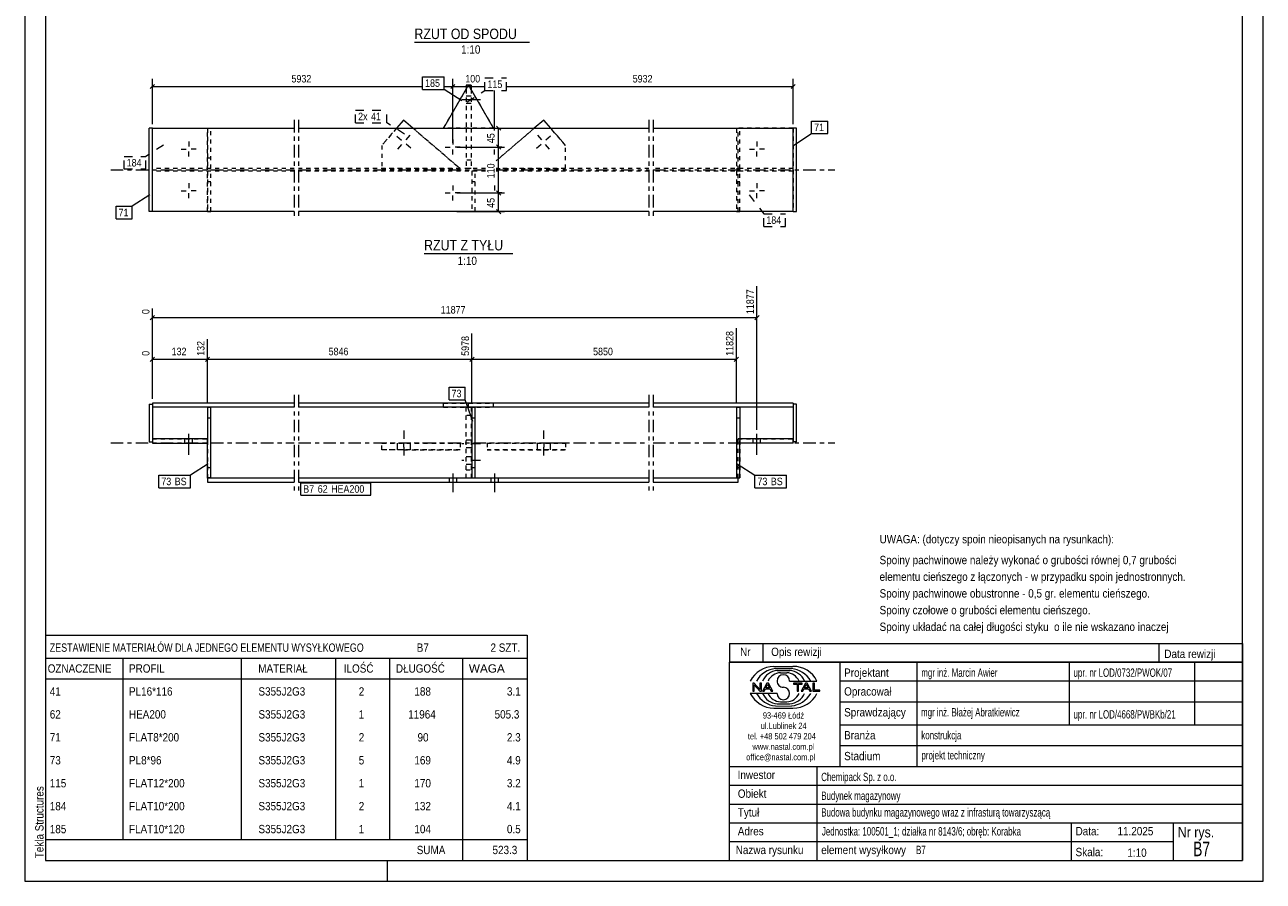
# Model space of a CAD drawing. Header units: millimetres. Extents: x 0 to 297, y 0 to 420.
# Tile 1 of 2: x 0 to 297, y 0 to 205. Entities that reach past the tile are written whole.
import ezdxf

# ---------------------------------------------------------------- set-up
doc = ezdxf.new("R2010")
doc.units = ezdxf.units.MM
for name, pattern in [('XKITLINE00', [0]), ('XKITLINE01', [4, 1, -1, 1, -1]), ('XKITLINE02', [4, 2, -2]), ('XKITLINE03', [6, 3, -1, 1, -1])]:
    doc.linetypes.add(name, pattern=pattern)
for name, color, linetype, lineweight in [('Arkusz rysunku', 3, 'Continuous', 0), ('Element', 2, 'Continuous', 0), ('Inny typ obiektu', 7, 'Continuous', 0), ('Wymiar', 4, 'Continuous', 0), ('Znak elementu', 2, 'Continuous', 0), ('Śruba', 3, 'Continuous', 0)]:
    doc.layers.add(name, color=color, linetype=linetype, lineweight=lineweight)
doc.styles.add('ARIAL', font='ARIAL.TTF')

msp = doc.modelspace()

# ---------------------------------------------------------------- linework, layer by layer
at = {"layer": 'Arkusz rysunku', "linetype": 'XKITLINE00', "lineweight": 0}
for p, q in [((0, 420), (0, 0)), ((297, 0), (297, 420)), ((5, 415), (5, 5)), ((292, 5), (292, 415)), ((5, 5), (292, 5)), ((87, 0), (87, 5)), ((0, 0), (297, 0))]:
    msp.add_line(p, q, dxfattribs=at)
at = {"layer": 'Element', "linetype": 'XKITLINE00', "lineweight": 0}
for p, q in [((106.44, 190.89), (100.44, 180.52)), ((105.84, 190.84), (105.84, 189.86)), ((106.41, 190.84), (105.84, 190.84)), ((112.44, 180.52), (106.44, 190.89)), ((107.04, 190.84), (106.47, 190.84)), ((107.04, 190.84), (107.04, 189.86)), ((90.82, 182.47), (89.15, 180.52)), ((93.1, 180.52), (90.82, 182.47)), ((90.82, 182.47), (90.82, 182.47)), ((124.47, 182.47), (122.19, 180.52)), ((126.14, 180.52), (124.47, 182.47)), ((124.47, 182.47), (124.47, 182.47)), ((30.62, 180.52), (29.82, 180.52)), ((29.82, 160.52), (29.82, 180.52)), ((30.62, 160.52), (30.62, 180.52)), ((30.62, 180.52), (64.62, 180.52)), ((65.62, 180.52), (149.67, 180.52)), ((100.44, 180.52), (100.45, 180.52)), ((100.44, 180.52), (100.44, 180.52)), ((100.44, 180.52), (112.44, 180.52)), ((105.84, 180.52), (105.84, 180.52)), ((107.04, 180.52), (107.04, 180.52)), ((112.44, 180.52), (112.44, 180.52)), ((112.44, 180.52), (112.44, 180.52)), ((150.67, 180.52), (184.27, 180.52)), ((184.27, 160.52), (184.27, 180.52)), ((185.07, 180.52), (184.27, 180.52)), ((185.07, 160.52), (185.07, 180.52)), ((30.62, 160.52), (29.82, 160.52)), ((64.62, 160.52), (30.62, 160.52)), ((43.82, 160.52), (30.62, 160.52)), ((149.67, 160.52), (65.62, 160.52)), ((184.27, 160.52), (150.67, 160.52)), ((184.27, 160.52), (171.07, 160.52)), ((184.27, 160.52), (185.07, 160.52)), ((29.82, 114.33), (30.62, 114.33)), ((29.82, 114.33), (29.82, 105.33)), ((30.62, 114.63), (30.62, 113.63)), ((64.62, 114.63), (30.62, 114.63)), ((30.62, 114.33), (30.62, 105.33)), ((64.62, 113.63), (30.62, 113.63)), ((43.82, 113.58), (43.82, 106.03)), ((44.62, 113.58), (43.82, 113.58)), ((44.62, 96.68), (44.62, 113.58)), ((149.67, 114.63), (65.62, 114.63)), ((149.67, 113.63), (65.62, 113.63)), ((107.25, 113.58), (107.25, 96.68)), ((108.05, 113.58), (107.25, 113.58)), ((108.05, 96.68), (108.05, 113.58)), ((184.27, 114.63), (150.67, 114.63)), ((184.27, 113.63), (150.67, 113.63)), ((170.67, 113.58), (170.67, 96.68)), ((171.47, 113.58), (170.67, 113.58)), ((171.47, 113.58), (171.47, 106.03)), ((184.27, 114.63), (184.27, 113.63)), ((184.27, 114.33), (184.27, 105.33)), ((185.07, 114.33), (184.27, 114.33)), ((185.07, 105.33), (185.07, 114.33)), ((29.82, 105.33), (30.62, 105.33)), ((43.82, 106.03), (30.62, 106.03)), ((30.62, 106.03), (30.62, 105.03)), ((30.62, 105.03), (43.82, 105.03)), ((43.82, 105.03), (43.82, 106.03)), ((43.82, 96.68), (43.82, 105.03)), ((171.07, 105.03), (171.07, 106.03)), ((184.27, 106.03), (171.07, 106.03)), ((184.27, 105.03), (171.07, 105.03)), ((171.47, 96.68), (171.47, 105.03)), ((184.27, 105.03), (184.27, 106.03)), ((185.07, 105.33), (184.27, 105.33)), ((43.82, 96.63), (43.82, 96.68)), ((44.62, 96.68), (43.82, 96.68)), ((43.82, 96.63), (43.82, 95.63)), ((64.62, 96.63), (43.82, 96.63)), ((43.82, 95.63), (64.62, 95.63)), ((149.67, 96.63), (65.62, 96.63)), ((65.62, 95.63), (149.67, 95.63)), ((107.25, 96.68), (108.05, 96.68)), ((171.07, 96.63), (150.67, 96.63)), ((150.67, 95.63), (171.07, 95.63)), ((170.67, 96.68), (171.47, 96.68)), ((171.07, 96.63), (171.07, 96.68)), ((171.07, 95.63), (171.07, 96.63))]:
    msp.add_line(p, q, dxfattribs=at)
at = {"layer": 'Element', "linetype": 'XKITLINE01', "lineweight": 0}
for p, q in [((100.45, 180.52), (106.44, 190.89)), ((106.47, 190.84), (106.41, 190.84)), ((106.41, 190.84), (107.04, 190.84)), ((112.44, 180.52), (106.44, 190.89)), ((106.44, 190.89), (106.44, 190.89)), ((105.84, 189.86), (105.84, 180.52)), ((107.04, 189.86), (107.04, 180.52)), ((90.82, 182.47), (85.62, 176.39)), ((90.82, 182.47), (104.42, 170.84)), ((113.02, 172.68), (124.47, 182.47)), ((124.47, 182.47), (129.67, 176.39)), ((30.62, 160.52), (30.62, 180.52)), ((30.62, 180.52), (43.82, 180.52)), ((30.62, 160.52), (30.62, 180.52)), ((43.82, 160.52), (43.82, 180.52)), ((43.82, 160.52), (43.82, 180.52)), ((44.62, 180.44), (43.82, 180.44)), ((43.82, 180.44), (43.82, 170.84)), ((44.62, 170.84), (44.62, 180.44)), ((89.15, 180.52), (85.62, 176.39)), ((104.42, 170.84), (93.1, 180.52)), ((112.44, 180.52), (100.44, 180.52)), ((105.84, 180.52), (105.84, 170.84)), ((107.04, 180.52), (107.04, 170.84)), ((122.19, 180.52), (113.02, 172.68)), ((129.67, 176.39), (126.14, 180.52)), ((171.47, 180.44), (170.67, 180.44)), ((170.67, 180.44), (170.67, 170.84)), ((171.07, 160.52), (171.07, 180.52)), ((171.07, 160.52), (171.07, 180.52)), ((184.27, 180.52), (171.07, 180.52)), ((171.47, 170.84), (171.47, 180.44)), ((184.27, 180.52), (184.27, 160.52)), ((184.27, 160.52), (184.27, 180.52)), ((85.62, 176.39), (85.62, 170.84)), ((129.67, 170.84), (129.67, 176.39)), ((44.62, 173.34), (43.82, 173.34)), ((107.04, 172.84), (105.84, 172.84)), ((171.47, 173.34), (170.67, 173.34)), ((64.62, 170.84), (30.62, 170.84)), ((64.62, 170.19), (30.62, 170.19)), ((43.82, 170.84), (44.62, 170.84)), ((44.62, 170.19), (43.82, 170.19)), ((43.82, 170.19), (43.82, 160.59)), ((44.62, 160.59), (44.62, 170.19)), ((110.5, 170.84), (65.62, 170.84)), ((110.5, 170.19), (65.62, 170.19)), ((85.62, 170.84), (104.42, 170.84)), ((104.42, 170.84), (85.62, 170.84)), ((104.42, 170.84), (104.42, 170.84)), ((107.04, 170.84), (105.84, 170.84)), ((108.05, 170.19), (107.25, 170.19)), ((107.25, 170.19), (107.25, 160.59)), ((108.05, 160.59), (108.05, 170.19)), ((149.67, 170.84), (113.02, 170.84)), ((113.02, 170.84), (129.67, 170.84)), ((113.02, 170.84), (129.67, 170.84)), ((149.67, 170.19), (113.02, 170.19)), ((184.27, 170.84), (150.67, 170.84)), ((184.27, 170.19), (150.67, 170.19)), ((170.67, 170.84), (171.47, 170.84)), ((171.47, 170.19), (170.67, 170.19)), ((170.67, 170.19), (170.67, 160.59)), ((171.47, 160.59), (171.47, 170.19)), ((44.62, 167.69), (43.82, 167.69)), ((108.05, 167.69), (107.25, 167.69)), ((171.47, 167.69), (170.67, 167.69)), ((43.82, 160.59), (44.62, 160.59)), ((107.25, 160.59), (108.05, 160.59)), ((170.67, 160.59), (171.47, 160.59)), ((30.62, 113.63), (30.62, 106.03)), ((44.62, 113.58), (43.82, 113.58)), ((43.82, 113.58), (43.82, 96.68)), ((44.62, 96.68), (44.62, 113.58)), ((100.44, 113.63), (100.44, 114.63)), ((106.44, 114.6), (100.44, 114.63)), ((100.44, 114.63), (112.44, 114.63)), ((100.44, 113.63), (106.44, 113.6)), ((112.44, 113.63), (100.44, 113.63)), ((105.84, 96.63), (105.84, 113.63)), ((105.84, 113.63), (107.04, 113.63)), ((112.44, 114.63), (106.44, 114.6)), ((106.44, 113.6), (106.44, 114.6)), ((106.44, 113.6), (112.44, 113.63)), ((107.04, 113.63), (107.04, 96.63)), ((112.44, 113.63), (112.44, 114.63)), ((171.47, 113.58), (170.67, 113.58)), ((170.67, 113.58), (170.67, 96.68)), ((171.47, 113.58), (171.47, 96.68)), ((184.27, 114.63), (184.27, 113.63)), ((184.27, 113.63), (184.27, 106.03)), ((43.82, 111.08), (44.62, 111.08)), ((43.82, 111.08), (44.62, 111.08)), ((107.04, 111.63), (105.84, 111.63)), ((107.25, 111.08), (108.05, 111.08)), ((170.67, 111.08), (171.47, 111.08)), ((170.67, 111.08), (171.47, 111.08)), ((30.62, 106.03), (43.82, 106.03)), ((30.62, 106.03), (43.82, 106.03)), ((43.82, 96.68), (43.82, 106.03)), ((43.82, 106.03), (43.82, 105.03)), ((90.82, 105.04), (85.62, 105.04)), ((85.62, 105.04), (85.62, 105.03)), ((85.62, 103.43), (85.62, 105.04)), ((85.62, 105.03), (104.42, 105.03)), ((104.42, 105.03), (90.82, 105.04)), ((90.82, 105.04), (90.82, 103.44)), ((104.42, 105.03), (104.42, 103.43)), ((110.87, 105.04), (129.67, 105.04)), ((124.47, 105.04), (110.87, 105.04)), ((110.87, 105.04), (110.87, 103.44)), ((129.67, 105.04), (124.47, 105.04)), ((124.47, 105.04), (124.47, 103.44)), ((129.67, 105.04), (129.67, 105.04)), ((129.67, 105.04), (129.67, 103.44)), ((171.07, 106.03), (184.27, 106.03)), ((171.07, 106.03), (184.27, 106.03)), ((171.07, 96.68), (171.07, 106.03)), ((171.47, 106.03), (171.47, 105.03)), ((171.47, 96.68), (171.47, 106.03)), ((90.82, 103.44), (85.62, 103.44)), ((104.42, 103.43), (85.62, 103.43)), ((90.82, 103.44), (104.42, 103.43)), ((129.67, 103.44), (110.87, 103.44)), ((110.87, 103.44), (124.47, 103.44)), ((124.47, 103.44), (129.67, 103.44)), ((43.82, 99.18), (44.62, 99.18)), ((43.82, 99.18), (44.62, 99.18)), ((105.84, 98.63), (107.04, 98.63)), ((107.25, 99.18), (108.05, 99.18)), ((170.67, 99.18), (171.47, 99.18)), ((170.67, 99.18), (171.47, 99.18)), ((43.82, 96.68), (44.62, 96.68)), ((107.04, 96.63), (105.84, 96.63)), ((170.67, 96.68), (171.47, 96.68))]:
    msp.add_line(p, q, dxfattribs=at)
at = {"layer": 'Element', "linetype": 'XKITLINE03', "lineweight": 0}
for p, q in [((64.62, 182.52), (64.62, 158.52)), ((65.62, 182.52), (65.62, 158.52)), ((149.67, 182.52), (149.67, 158.52)), ((150.67, 182.52), (150.67, 158.52)), ((20.62, 170.52), (64.62, 170.52)), ((65.62, 170.52), (110.5, 170.52)), ((113.02, 170.52), (149.67, 170.52)), ((150.67, 170.52), (194.27, 170.52)), ((64.62, 116.63), (64.62, 93.63)), ((65.62, 116.63), (65.62, 93.63)), ((149.67, 116.63), (149.67, 93.63)), ((150.67, 116.63), (150.67, 93.63)), ((20.62, 105.13), (64.62, 105.13)), ((65.62, 105.13), (149.67, 105.13)), ((150.67, 105.13), (194.27, 105.13))]:
    msp.add_line(p, q, dxfattribs=at)
at = {"layer": 'Inny typ obiektu', "linetype": 'XKITLINE00', "lineweight": 0}
for p, q in [((93.44, 201.14), (121.03, 201.14)), ((95.76, 150.48), (117.05, 150.48)), ((5, 59), (5, 53.5)), ((5, 59), (120.5, 59)), ((120.5, 59), (120.5, 53.5)), ((169, 57), (169, 52.5)), ((169, 57), (292, 57)), ((177, 57), (177, 52.5)), ((272, 57), (272, 52.5)), ((292, 57), (292, 52.5)), ((5, 53.5), (5, 48.5)), ((5, 53.5), (120.5, 53.5)), ((23.5, 53.5), (23.5, 48.5)), ((52, 48.5), (52, 53.5)), ((74.5, 53.5), (74.5, 48.5)), ((87.5, 53.5), (87.5, 48.5)), ((105, 53.5), (105, 48.5)), ((120.5, 53.5), (120.5, 48.5)), ((292, 52.5), (169, 52.5)), ((169, 5), (169, 52.5)), ((169, 52.5), (292, 52.5)), ((179.62, 51.49), (184.23, 51.5)), ((180.07, 50.99), (183.86, 51)), ((180.46, 50.49), (183.45, 50.49)), ((195.5, 52.5), (195.5, 27.5)), ((214, 27.5), (214, 52.5)), ((250.5, 52.5), (250.5, 37.5)), ((280.5, 52.5), (280.5, 37.5)), ((292, 52.5), (292, 5)), ((5, 48.5), (120.5, 48.5)), ((5, 48.5), (5, 43)), ((23.5, 48.5), (23.5, 43)), ((52, 43), (52, 48.5)), ((74.5, 48.5), (74.5, 43)), ((87.5, 48.5), (87.5, 43)), ((105, 48.5), (105, 43)), ((120.5, 48.5), (120.5, 43)), ((181.2, 49.98), (182.73, 49.99)), ((183.42, 47.99), (189.98, 47.99)), ((195.5, 48), (292, 48)), ((180.43, 45.01), (174, 45.01)), ((174.93, 47.44), (174.57, 47.44)), ((174.57, 47.44), (174.57, 45.56)), ((174.57, 45.56), (174.9, 45.56)), ((174.9, 47.04), (176.29, 45.56)), ((174.9, 45.56), (174.9, 47.04)), ((176.31, 45.96), (174.93, 47.44)), ((176.29, 45.56), (176.65, 45.56)), ((176.65, 47.44), (176.31, 47.44)), ((176.31, 47.44), (176.31, 45.96)), ((176.65, 45.56), (176.65, 47.44)), ((177.96, 47.44), (176.94, 45.56)), ((176.94, 45.56), (177.31, 45.56)), ((177.31, 45.56), (177.61, 46.13)), ((177.61, 46.13), (178.71, 46.13)), ((177.71, 46.33), (178.14, 47.24)), ((178.6, 46.33), (177.71, 46.33)), ((178.33, 47.44), (177.96, 47.44)), ((178.14, 47.24), (178.6, 46.33)), ((179.41, 45.56), (178.33, 47.44)), ((178.71, 46.13), (179.02, 45.56)), ((179.02, 45.56), (179.41, 45.56)), ((186.43, 47.44), (184.34, 47.44)), ((184.34, 47.44), (184.34, 47.22)), ((184.34, 47.22), (185.21, 47.22)), ((185.21, 47.22), (185.21, 45.56)), ((185.21, 45.56), (185.56, 45.56)), ((185.56, 45.56), (185.56, 47.22)), ((185.56, 47.22), (186.43, 47.22)), ((187.21, 47.44), (186.2, 45.56)), ((186.2, 45.56), (186.57, 45.56)), ((186.43, 47.22), (186.43, 47.44)), ((186.57, 45.56), (186.86, 46.13)), ((186.86, 46.13), (187.96, 46.13)), ((186.96, 46.33), (187.39, 47.24)), ((187.86, 46.33), (186.96, 46.33)), ((187.59, 47.44), (187.21, 47.44)), ((187.4, 47.24), (187.39, 47.24)), ((187.4, 47.24), (187.86, 46.33)), ((188.67, 45.56), (187.59, 47.44)), ((187.96, 46.13), (188.27, 45.56)), ((188.27, 45.56), (188.67, 45.56)), ((189.36, 47.44), (189.01, 47.44)), ((189.01, 47.44), (189.01, 45.56)), ((189.01, 45.56), (190.66, 45.56)), ((189.36, 45.78), (189.36, 47.44)), ((190.66, 45.78), (189.36, 45.78)), ((190.66, 45.56), (190.66, 45.78)), ((5, 43), (5, 37.5)), ((23.5, 43), (23.5, 37.5)), ((52, 37.5), (52, 43)), ((74.5, 43), (74.5, 37.5)), ((87.5, 43), (87.5, 37.5)), ((105, 43), (105, 37.5)), ((120.5, 43), (120.5, 37.5)), ((180.07, 42.01), (183.86, 42)), ((180.46, 42.51), (183.45, 42.51)), ((181.2, 43.02), (182.73, 43.01)), ((195.5, 43), (292, 43)), ((179.62, 41.51), (184.23, 41.5)), ((5, 37.5), (5, 32)), ((23.5, 37.5), (23.5, 32)), ((52, 32), (52, 37.5)), ((74.5, 37.5), (74.5, 32)), ((87.5, 37.5), (87.5, 32)), ((105, 37.5), (105, 32)), ((120.5, 37.5), (120.5, 32)), ((195.5, 37.5), (292, 37.5)), ((5, 32), (5, 26.5)), ((23.5, 32), (23.5, 26.5)), ((52, 26.5), (52, 32)), ((74.5, 32), (74.5, 26.5)), ((87.5, 32), (87.5, 26.5)), ((105, 32), (105, 26.5)), ((120.5, 32), (120.5, 26.5)), ((195.5, 32.5), (292, 32.5)), ((169, 27.5), (292, 27.5)), ((190, 5), (190, 27.5)), ((5, 26.5), (5, 21)), ((23.5, 26.5), (23.5, 21)), ((52, 21), (52, 26.5)), ((74.5, 26.5), (74.5, 21)), ((87.5, 26.5), (87.5, 21)), ((105, 26.5), (105, 21)), ((120.5, 26.5), (120.5, 21)), ((5, 21), (5, 15.5)), ((23.5, 21), (23.5, 15.5)), ((52, 15.5), (52, 21)), ((74.5, 21), (74.5, 15.5)), ((87.5, 21), (87.5, 15.5)), ((105, 21), (105, 15.5)), ((120.5, 21), (120.5, 15.5)), ((169, 23), (292, 23)), ((169, 18.5), (292, 18.5)), ((5, 15.5), (5, 10)), ((23.5, 15.5), (23.5, 10)), ((52, 10), (52, 15.5)), ((74.5, 15.5), (74.5, 10)), ((87.5, 15.5), (87.5, 10)), ((105, 15.5), (105, 10)), ((120.5, 15.5), (120.5, 10)), ((169, 14), (292, 14)), ((251, 5), (251, 14)), ((275.5, 5), (275.5, 14)), ((5, 10), (5, 5)), ((5, 10), (120.5, 10)), ((105, 10), (105, 5)), ((120.5, 10), (120.5, 5)), ((169, 9.5), (275.5, 9.5)), ((5, 5), (120.5, 5)), ((169, 5), (292, 5))]:
    msp.add_line(p, q, dxfattribs=at)
for centre, radius, start, end in [((179.72, 45.08), 6.42, 90.8317, 153.0136), ((180.67, 45), 6.02, 95.7347, 150.2266), ((183.22, 46.41), 4.08, 22.7023, 86.7527), ((183.24, 44.98), 6.04, 29.8256, 84.1252), ((184.25, 45.07), 6.43, 27.0191, 90.199), ((180.7, 46.42), 4.07, 93.3428, 157.3393), ((181.33, 46.6), 3.38, 92.229, 155.8008), ((181.92, 47.99), 1.49, 0.0741, 179.9259), ((181.92, 47.99), 1.49, 179.9259, 270), ((182.59, 46.6), 3.39, 24.2351, 87.5913), ((179.72, 47.92), 6.42, 206.9864, 269.1683), ((180.67, 48), 6.02, 209.7734, 264.2653), ((180.7, 46.58), 4.07, 202.6607, 266.6572), ((181.33, 46.4), 3.38, 204.1992, 267.771), ((181.92, 45.01), 1.49, 180.0741, 359.9259), ((181.92, 45), 1.49, 0.0741, 90), ((182.59, 46.4), 3.39, 272.4087, 335.7649), ((183.22, 46.59), 4.08, 273.2473, 337.2977), ((183.24, 48.02), 6.04, 275.8748, 330.1744), ((184.25, 47.93), 6.43, 269.801, 332.9809)]:
    msp.add_arc(centre, radius, start, end, dxfattribs=at)
at = {"layer": 'Wymiar', "linetype": 'XKITLINE00', "lineweight": 0}
for p, q in [((31.13, 191.02), (30.11, 190.01)), ((30.62, 181.52), (30.62, 192.38)), ((30.62, 190.52), (95.4, 190.52)), ((100.6, 190.52), (102.64, 190.52)), ((103.15, 191.02), (102.14, 190.01)), ((103.15, 191.02), (102.14, 190.01)), ((102.64, 177.01), (102.64, 192.38)), ((102.64, 177.01), (102.64, 192.38)), ((102.64, 190.52), (110.36, 190.52)), ((115.56, 190.52), (184.27, 190.52)), ((184.78, 191.02), (183.76, 190.01)), ((184.27, 181.52), (184.27, 192.38)), ((112.64, 179.96), (112.64, 189.56)), ((112.64, 179.96), (112.64, 189.56)), ((103.64, 180.52), (115.06, 180.52)), ((113.11, 181.03), (114.13, 180.01)), ((113.62, 176.01), (113.62, 180.52)), ((103.64, 176.01), (115.06, 176.01)), ((103.64, 176.01), (115.06, 176.01)), ((113.11, 176.52), (114.13, 175.5)), ((113.11, 176.52), (114.13, 175.5)), ((113.62, 165.01), (113.62, 176.01)), ((103.64, 165.01), (115.06, 165.01)), ((103.64, 165.01), (115.06, 165.01)), ((113.11, 165.52), (114.13, 164.5)), ((113.11, 165.52), (114.13, 164.5)), ((113.62, 160.52), (113.62, 165.01)), ((103.64, 160.52), (115.06, 160.52)), ((113.11, 161.03), (114.13, 160.01)), ((175.57, 108.23), (175.57, 142.62)), ((30.62, 115.63), (30.62, 137.28)), ((31.13, 135.64), (30.11, 134.62)), ((30.62, 135.13), (175.57, 135.13)), ((176.08, 135.64), (175.06, 134.62)), ((107.25, 114.58), (107.25, 131.29)), ((107.25, 114.58), (107.25, 131.29)), ((170.67, 114.58), (170.67, 132.62)), ((43.82, 114.58), (43.82, 129.95)), ((43.82, 114.58), (43.82, 129.95)), ((31.13, 125.64), (30.11, 124.62)), ((30.62, 115.63), (30.62, 127.28)), ((30.62, 125.13), (43.82, 125.13)), ((44.33, 125.64), (43.31, 124.62)), ((44.33, 125.64), (43.31, 124.62)), ((43.82, 125.13), (107.25, 125.13)), ((107.75, 125.64), (106.74, 124.62)), ((107.75, 125.64), (106.74, 124.62)), ((107.25, 125.13), (170.67, 125.13)), ((171.18, 125.64), (170.16, 124.62))]:
    msp.add_line(p, q, dxfattribs=at)
at = {"layer": 'Znak elementu', "linetype": 'XKITLINE00', "lineweight": 0}
for p, q in [((95.4, 192.83), (100.6, 192.83)), ((95.4, 189.83), (95.4, 192.83)), ((100.6, 189.83), (100.6, 192.83)), ((95.4, 189.83), (100.6, 189.83)), ((104.85, 187.08), (100.6, 189.83)), ((188.7, 182.23), (192.57, 182.23)), ((188.7, 179.23), (188.7, 182.23)), ((192.57, 179.23), (192.57, 182.23)), ((184.46, 176.49), (188.7, 179.23)), ((188.7, 179.23), (192.57, 179.23)), ((30.01, 164.55), (25.77, 161.8)), ((21.9, 161.8), (25.77, 161.8)), ((21.9, 158.8), (21.9, 161.8)), ((25.77, 158.8), (25.77, 161.8)), ((21.9, 158.8), (25.77, 158.8)), ((101.75, 118.43), (105.62, 118.43)), ((101.75, 115.43), (101.75, 118.43)), ((105.62, 115.43), (105.62, 118.43)), ((101.75, 115.43), (105.62, 115.43)), ((107.43, 110.17), (105.62, 115.43)), ((44.01, 100.09), (39.77, 97.34)), ((170.86, 100.09), (175.1, 97.34)), ((32.15, 97.34), (39.77, 97.34)), ((32.15, 94.34), (32.15, 97.34)), ((39.77, 94.34), (39.77, 97.34)), ((66.18, 95.53), (83.01, 95.53)), ((66.18, 92.53), (66.18, 95.53)), ((83.01, 92.53), (83.01, 95.53)), ((175.1, 97.34), (182.71, 97.34)), ((175.1, 94.34), (175.1, 97.34)), ((182.71, 94.34), (182.71, 97.34)), ((32.15, 94.34), (39.77, 94.34)), ((66.18, 92.53), (83.01, 92.53)), ((175.1, 94.34), (182.71, 94.34))]:
    msp.add_line(p, q, dxfattribs=at)
at = {"layer": 'Znak elementu', "linetype": 'XKITLINE02', "lineweight": 0}
for p, q in [((110.36, 192.56), (115.56, 192.56)), ((110.36, 189.56), (110.36, 192.56)), ((115.56, 189.56), (115.56, 192.56)), ((106.11, 186.81), (110.36, 189.56)), ((110.36, 189.56), (115.56, 189.56)), ((79.35, 184.83), (86.84, 184.83)), ((79.35, 181.83), (79.35, 184.83)), ((86.84, 181.83), (86.84, 184.83)), ((79.35, 181.83), (86.84, 181.83)), ((91.08, 179.09), (86.84, 181.83)), ((33.29, 176.49), (29.05, 173.74)), ((23.84, 173.74), (29.05, 173.74)), ((23.84, 170.74), (23.84, 173.74)), ((29.05, 170.74), (29.05, 173.74)), ((23.84, 170.74), (29.05, 170.74)), ((173.74, 164.55), (177.24, 159.98)), ((177.24, 159.98), (182.44, 159.98)), ((177.24, 156.98), (177.24, 159.98)), ((182.44, 156.98), (182.44, 159.98)), ((177.24, 156.98), (182.44, 156.98))]:
    msp.add_line(p, q, dxfattribs=at)
at = {"layer": 'Śruba', "linetype": 'XKITLINE00', "lineweight": 0}
for p, q in [((109.29, 187.34), (104.79, 187.34)), ((109.29, 187.34), (104.79, 187.34)), ((107.04, 188.24), (105.84, 188.24)), ((107.04, 188.24), (105.84, 188.24)), ((107.04, 186.44), (105.84, 186.44)), ((107.04, 186.44), (105.84, 186.44)), ((89.21, 178.59), (90.32, 177.63)), ((92.31, 178.83), (91.36, 177.72)), ((122.98, 178.83), (123.93, 177.72)), ((126.08, 178.59), (124.97, 177.63)), ((37.52, 175.52), (38.72, 175.52)), ((39.32, 177.32), (39.32, 176.12)), ((41.12, 175.52), (39.92, 175.52)), ((89.45, 175.49), (90.4, 176.6)), ((92.55, 175.73), (91.44, 176.68)), ((100.84, 176.01), (102.04, 176.01)), ((102.64, 177.81), (102.64, 176.61)), ((102.64, 174.21), (102.64, 175.41)), ((104.44, 176.01), (103.25, 176.01)), ((110.84, 176.01), (112.04, 176.01)), ((112.64, 174.21), (112.64, 175.41)), ((114.44, 176.01), (113.25, 176.01)), ((122.74, 175.73), (123.85, 176.68)), ((125.84, 175.49), (124.89, 176.6)), ((173.77, 175.52), (174.97, 175.52)), ((175.57, 177.32), (175.57, 176.12)), ((177.37, 175.52), (176.17, 175.52)), ((39.32, 173.72), (39.32, 174.92)), ((175.57, 173.72), (175.57, 174.92)), ((39.32, 167.32), (39.32, 166.12)), ((102.64, 166.81), (102.64, 165.61)), ((112.64, 166.81), (112.64, 165.61)), ((175.57, 167.32), (175.57, 166.12)), ((37.52, 165.52), (38.72, 165.52)), ((39.32, 163.72), (39.32, 164.92)), ((41.12, 165.52), (39.92, 165.52)), ((100.84, 165.01), (102.04, 165.01)), ((102.64, 163.21), (102.64, 164.41)), ((104.44, 165.01), (103.25, 165.01)), ((110.84, 165.01), (112.04, 165.01)), ((114.44, 165.01), (113.25, 165.01)), ((173.77, 165.52), (174.97, 165.52)), ((175.57, 163.72), (175.57, 164.92)), ((177.37, 165.52), (176.17, 165.52)), ((39.32, 102.23), (39.32, 107.23)), ((39.32, 102.23), (39.32, 107.23)), ((175.57, 102.23), (175.57, 107.23)), ((175.57, 102.23), (175.57, 107.23)), ((38.42, 105.03), (38.42, 106.03)), ((38.42, 105.03), (38.42, 106.03)), ((40.22, 105.03), (40.22, 106.03)), ((40.22, 105.03), (40.22, 106.03)), ((174.67, 105.03), (174.67, 106.03)), ((174.67, 105.03), (174.67, 106.03)), ((176.47, 105.03), (176.47, 106.03)), ((176.47, 105.03), (176.47, 106.03)), ((101.74, 96.63), (101.74, 95.63)), ((101.74, 96.63), (101.74, 95.63)), ((102.64, 97.78), (102.64, 93.28)), ((102.64, 97.78), (102.64, 93.28)), ((103.54, 96.63), (103.54, 95.63)), ((103.54, 96.63), (103.54, 95.63)), ((111.74, 96.63), (111.74, 95.63)), ((111.74, 96.63), (111.74, 95.63)), ((112.64, 97.78), (112.64, 93.28)), ((112.64, 97.78), (112.64, 93.28)), ((113.54, 96.63), (113.54, 95.63)), ((113.54, 96.63), (113.54, 95.63))]:
    msp.add_line(p, q, dxfattribs=at)
at = {"layer": 'Śruba', "linetype": 'XKITLINE02', "lineweight": 0}
for p, q in [((90.88, 108.04), (90.88, 102.04)), ((124.41, 108.04), (124.41, 102.04)), ((89.33, 105.04), (89.33, 103.44)), ((92.43, 105.04), (92.43, 103.44)), ((109.29, 104.83), (104.79, 104.83)), ((107.04, 105.73), (105.84, 105.73)), ((122.86, 105.04), (122.86, 103.44)), ((125.96, 105.04), (125.96, 103.44)), ((107.04, 103.93), (105.84, 103.93)), ((107.04, 101.73), (105.84, 101.73)), ((109.29, 100.83), (104.79, 100.83)), ((107.04, 99.93), (105.84, 99.93))]:
    msp.add_line(p, q, dxfattribs=at)

# ---------------------------------------------------------------- texts
at = {"layer": 'Arkusz rysunku', "style": 'ARIAL', "width": 0.85}
msp.add_text('Tekla Structures', height=2, rotation=90, dxfattribs=at).set_placement((4.5, 5.5))
at = {"layer": 'Inny typ obiektu', "style": 'ARIAL'}
for s, height, width, p in [('RZUT OD SPODU', 2.5, 0.85, (93.44, 201.89)), ('1:10', 2, 0.85, (104.64, 198.39)), ('RZUT Z TYŁU', 2.5, 0.85, (95.76, 151.23)), ('1:10', 2, 0.85, (103.81, 147.73)), ('UWAGA: (dotyczy spoin nieopisanych na rysunkach):', 2, 0.85, (205, 81)), ('Spoiny pachwinowe należy wykonać o grubości równej 0,7 grubości', 2, 0.85, (205, 76)), ('elementu cieńszego z łączonych - w przypadku spoin jednostronnych.', 2, 0.85, (205, 72)), ('Spoiny pachwinowe obustronne - 0,5 gr. elementu cieńszego.', 2, 0.85, (205, 68)), ('Spoiny czołowe o grubości elementu cieńszego.', 2, 0.85, (205, 64)), ('Spoiny układać na całej długości styku  o ile nie wskazano inaczej', 2, 0.85, (205, 60)), ('ZESTAWIENIE MATERIAŁÓW DLA JEDNEGO ELEMENTU WYSYŁKOWEGO', 2, 0.765, (6, 55)), ('B7', 2, 0.85, (94, 55)), ('2', 2, 0.85, (111.69, 55)), (' SZT.', 2, 0.85, (113, 55)), ('Nr', 2, 0.85, (171.54, 54)), ('Opis rewizji', 2, 0.85, (179, 54)), ('Data rewizji', 2, 0.85, (273.28, 53.5)), ('OZNACZENIE', 2, 0.85, (5.5, 50)), ('PROFIL', 2, 0.85, (25, 50)), ('MATERIAŁ', 2, 0.85, (56, 50)), ('ILOŚĆ', 2, 0.85, (76.5, 50)), ('DŁUGOŚĆ', 2, 0.85, (89, 50)), ('WAGA', 2, 1.008832, (106.5, 50)), ('Projektant', 2, 0.85, (196.5, 49)), ('mgr inż. Marcin Awier', 2, 0.68, (215, 49)), ('upr. nr LOD/0732/PWOK/07', 2, 0.68, (251.5, 49)), ('41', 2, 0.85, (6, 44.5)), ('PL16*116', 2, 0.85, (25, 44.5)), ('S355J2G3', 2, 0.85, (56.04, 44.5)), ('2', 2, 0.85, (80.09, 44.5)), ('188', 2, 0.85, (93.44, 44.5)), ('3.1', 2, 0.85, (115.63, 44.5)), ('Opracował', 2, 0.85, (196.5, 44.5)), ('Sprawdzający', 2, 0.85, (196.5, 39.5)), ('mgr inż. Błażej Abratkiewicz', 2, 0.68, (214.94, 39.5)), ('62', 2, 0.85, (6, 39)), ('HEA200', 2, 0.85, (25, 39)), ('S355J2G3', 2, 0.85, (56.04, 39)), ('1', 2, 0.85, (80.09, 39)), ('11964', 2, 0.85, (91.96, 39)), ('505.3', 2, 0.85, (112.67, 39)), ('93-469 Łódź', 1.5, 0.85, (177, 39)), ('upr. nr LOD/4668/PWBKb/21', 2, 0.68, (251.5, 39)), ('FLAT8*200', 2, 0.85, (25, 33.5)), ('ul.Lublinek 24', 1.5, 0.85, (176.5, 36.5)), ('Branża', 2, 0.85, (196.5, 34)), ('konstrukcja', 2, 0.68, (215, 34)), ('71', 2, 0.85, (6, 33.5)), ('S355J2G3', 2, 0.85, (56.04, 33.5)), ('2', 2, 0.85, (80.09, 33.5)), ('90', 2, 0.85, (94.19, 33.5)), ('2.3', 2, 0.85, (115.63, 33.5)), ('tel. +48 502 479 204', 1.5, 0.85, (173.41, 34)), ('www.nastal.com.pl', 1.5, 0.85, (174.5, 31.5)), ('73', 2, 0.85, (6, 28)), ('PL8*96', 2, 0.85, (25, 28)), ('S355J2G3', 2, 0.85, (56.04, 28)), ('5', 2, 0.85, (80.09, 28)), ('169', 2, 0.85, (93.44, 28)), ('4.9', 2, 0.85, (115.63, 28)), ('office@nastal.com.pl', 1.5, 0.85, (173, 29)), ('Stadium', 2, 0.85, (196.5, 29)), ('projekt techniczny', 2, 0.68, (215.04, 29.19)), ('115', 2, 0.85, (6, 22.5)), ('FLAT12*200', 2, 0.85, (25, 22.5)), ('S355J2G3', 2, 0.85, (56.04, 22.5)), ('1', 2, 0.85, (80.09, 22.5)), ('170', 2, 0.85, (93.44, 22.5)), ('3.2', 2, 0.85, (115.63, 22.5)), ('Inwestor', 2, 0.85, (170.96, 24.5)), ('Chemipack Sp. z o.o.', 2, 0.68, (191, 24)), ('Obiekt', 2, 0.85, (171, 20)), ('Budynek magazynowy', 2, 0.68, (191, 19.5)), ('184', 2, 0.85, (6, 17)), ('FLAT10*200', 2, 0.85, (25, 17)), ('S355J2G3', 2, 0.85, (56.04, 17)), ('2', 2, 0.85, (80.09, 17)), ('132', 2, 0.85, (93.44, 17)), ('4.1', 2, 0.85, (115.63, 17)), ('Tytuł', 2, 0.85, (171, 15.5)), ('Budowa budynku magazynowego wraz z infrasturą towarzyszącą', 2, 0.68, (191, 15.5)), ('185', 2, 0.85, (6, 11.5)), ('FLAT10*120', 2, 0.85, (25, 11.5)), ('S355J2G3', 2, 0.85, (56.04, 11.5)), ('1', 2, 0.85, (80.09, 11.5)), ('104', 2, 0.85, (93.44, 11.5)), ('0.5', 2, 0.85, (115.63, 11.5)), ('Adres', 2, 0.85, (171, 11)), ('Jednostka: 100501_1; działka nr 8143/6; obręb: Korabka', 2, 0.68, (191.16, 10.96)), ('Data:', 2, 0.85, (252, 11)), ('11.2025', 2, 0.85, (262.06, 11)), ('Nr rys.', 2.5, 0.85, (276.5, 10.5)), ('B7', 3.5, 0.68, (280.18, 6)), ('SUMA', 2, 0.85, (94, 6.5)), ('523.3', 2, 0.85, (112.17, 6.5)), ('Nazwa rysunku', 2, 0.85, (170.5, 6.5)), ('element wysyłkowy', 2, 0.85, (191, 6.5)), ('B7', 2, 0.68, (213.75, 6.5)), ('Skala:', 2, 0.85, (252, 6)), ('1:10', 2, 0.85, (264.42, 5.85))]:
    msp.add_text(s, height=height, dxfattribs=dict(at, width=width)).set_placement(p)
at = {"layer": 'Wymiar', "style": 'ARIAL', "width": 0.85}
for s, p in [('5932', (63.96, 191.48)), ('100', (105.64, 191.48)), ('5932', (145.79, 191.48)), ('11877', (99.76, 136.09)), ('132', (35.22, 126.09)), ('5846', (72.86, 126.09)), ('5850', (136.29, 126.09))]:
    msp.add_text(s, height=1.8, dxfattribs=at).set_placement(p)
for s, p in [('45', (112.66, 176.93)), ('110', (112.66, 168.51)), ('45', (112.66, 161.43)), ('11877', (174.85, 135.95)), ('0', (29.9, 135.95)), ('11828', (169.95, 125.95)), ('132', (43.1, 125.95)), ('5978', (106.53, 125.95)), ('0', (29.9, 125.95))]:
    msp.add_text(s, height=1.8, rotation=90.0002, dxfattribs=at).set_placement(p)
at = {"layer": 'Znak elementu', "style": 'ARIAL', "width": 0.85}
for s, p in [('185', (96, 190.43)), ('115', (110.96, 190.16)), ('2x', (79.95, 182.43)), ('41', (83.03, 182.43)), ('71', (189.3, 179.83)), ('184', (24.44, 171.34)), ('71', (22.5, 159.4)), ('184', (177.84, 157.58)), ('73', (102.35, 116.03)), ('73', (32.75, 94.94)), ('BS', (35.96, 94.94)), ('73', (175.7, 94.94)), ('BS', (178.91, 94.94)), ('B7', (66.78, 93.13)), ('62', (70.26, 93.13)), ('HEA200', (73.47, 93.13))]:
    msp.add_text(s, height=1.8, dxfattribs=at).set_placement(p)

doc.saveas('drawing.dxf')
